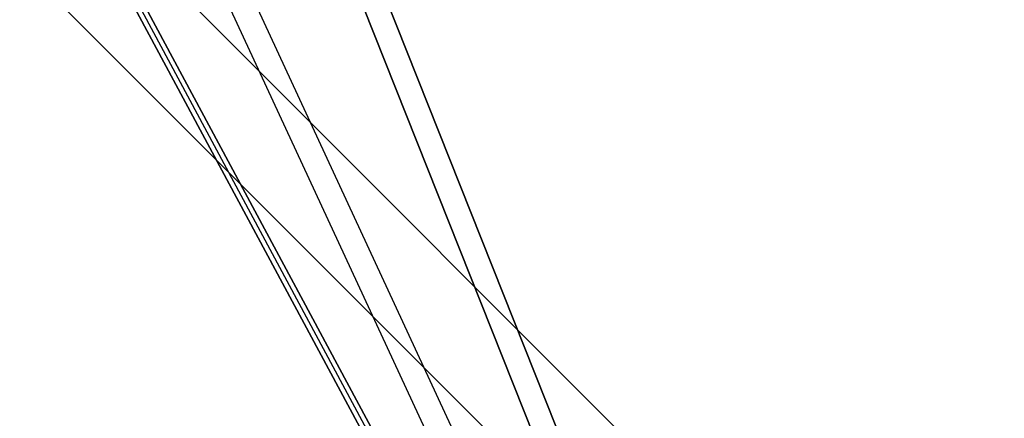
# Model space of a CAD drawing. Header units: millimetres. Extents: x -630 to 192, y -7 to 1615.
# Tile 117 of 249: x -600 to -541, y 1517 to 1541. Entities that reach past the tile are written whole.
import ezdxf

# ---------------------------------------------------------------- set-up
doc = ezdxf.new("R2010")
doc.units = ezdxf.units.MM
doc.header["$MEASUREMENT"] = 0
doc.layers.add('OVIDIO 160x80x72h', color=7, linetype='Continuous')

msp = doc.modelspace()

# ---------------------------------------------------------------- linework, layer by layer
at = {"layer": 'OVIDIO 160x80x72h', "extrusion": (0.202852, -0.108979, 0.973126)}
for points in [[(1126.147, 1420.555), (1126.147, 1259.899)], [(1126.147, 1259.899), (1126.147, 1420.555)], [(1125.851, 1420.555), (1125.851, 1259.899)], [(1125.556, 1420.555), (1125.556, 1259.899)], [(1125.556, 1259.899), (1125.556, 1420.555)]]:
    msp.add_lwpolyline(points, dxfattribs=at)
at = {"layer": 'OVIDIO 160x80x72h', "extrusion": (0.235702, -0.235702, 0.942809)}
for points in [[(698.157, 1711.502), (698.157, 1602.424)], [(697.209, 1602.424), (697.209, 1711.502)], [(694.363, 1602.424), (694.363, 1711.502)], [(695.311, 1711.502), (695.311, 1602.424)], [(673.436, 1655.46), (673.436, 1550.052)], [(667.893, 1641.834), (667.893, 1537.294)]]:
    msp.add_lwpolyline(points, dxfattribs=at)
at = {"layer": 'OVIDIO 160x80x72h', "extrusion": (0.108979, -0.202852, 0.973126)}
for points in [[(207.265, 1811.173), (207.265, 1650.517)], [(207.265, 1650.517), (207.265, 1811.173)], [(207.56, 1811.173), (207.56, 1650.517)], [(207.856, 1650.517), (207.856, 1811.173)], [(207.856, 1811.173), (207.856, 1650.517)], [(210.281, 1737.173), (210.281, 1727.401)], [(210.872, 1727.401), (210.872, 1737.173)]]:
    msp.add_lwpolyline(points, dxfattribs=at)
at = {"layer": 'OVIDIO 160x80x72h', "extrusion": (0.108986, -0.202861, 0.973124)}
for points in [[(209.697, 1737.176), (209.697, 1794.557)], [(209.697, 1794.557), (209.697, 1737.176)], [(209.697, 1737.176), (209.697, 1727.403)]]:
    msp.add_lwpolyline(points, dxfattribs=at)
at = {"layer": 'OVIDIO 160x80x72h', "extrusion": (0.108989, -0.202866, 0.973122)}
for points in [[(208.275, 1737.177), (208.275, 1794.558)], [(208.275, 1794.558), (208.275, 1737.177)], [(208.987, 1737.177), (208.987, 1794.558)], [(207.903, 1737.076), (207.903, 1727.506)], [(206.477, 1727.506), (206.477, 1737.076)]]:
    msp.add_lwpolyline(points, dxfattribs=at)
at = {"layer": 'OVIDIO 160x80x72h', "extrusion": (0.021464, -0.046296, 0.998697)}
for points in [[(117.13, 1609.884), (117.13, 1711.187)], [(115.644, 1610.848), (115.644, 1711.361)]]:
    msp.add_lwpolyline(points, dxfattribs=at)
at = {"layer": 'OVIDIO 160x80x72h', "extrusion": (-0.114881, 0.045678, 0.992329)}
for points in [[(-1246.023, -905.966), (-1246.023, -1014.881)], [(-1245.335, -905.965), (-1245.335, -1014.881)], [(-1244.191, -905.312), (-1244.191, -1012.168)], [(-1244.191, -1012.168), (-1244.191, -905.312)], [(-1243.735, -1012.168), (-1243.735, -905.312)], [(-1243.735, -905.312), (-1243.735, -1012.168)], [(-1229.253, -998.421), (-1229.253, -943.23)], [(-1229.481, -998.204), (-1229.481, -943.8)]]:
    msp.add_lwpolyline(points, dxfattribs=at)
at = {"layer": 'OVIDIO 160x80x72h', "extrusion": (0.881274, 0.265352, 0.39108)}
msp.add_lwpolyline([(1627.921, 645.563), (1672.234, 703.118)], dxfattribs=at)
at = {"layer": 'OVIDIO 160x80x72h', "extrusion": (-0.045678, 0.114881, 0.992329)}
for points in [[(-33.458, -1561.833), (-33.458, -1452.917)], [(-32.77, -1561.833), (-32.77, -1452.918)], [(-34.602, -1559.121), (-34.602, -1452.265)], [(-34.602, -1452.265), (-34.602, -1559.121)], [(-35.058, -1559.121), (-35.058, -1452.265)], [(-35.058, -1452.265), (-35.058, -1559.121)], [(-49.312, -1545.157), (-49.312, -1490.752)], [(-49.54, -1545.373), (-49.54, -1490.183)]]:
    msp.add_lwpolyline(points, dxfattribs=at)
at = {"layer": 'OVIDIO 160x80x72h', "extrusion": (-0.166244, 0.166244, 0.97197)}
for points in [[(-696.26, -1253.257), (-696.26, -1284.921)], [(-696.26, -1284.921), (-696.26, -1253.257)], [(-696.26, -1284.116), (-696.26, -1252.884)], [(-696.26, -1252.884), (-696.26, -1284.116)]]:
    msp.add_lwpolyline(points, dxfattribs=at)
at = {"layer": 'OVIDIO 160x80x72h', "extrusion": (1, 0, 0)}
for points in [[(1535.954, 690.958), (1535.954, 689.522)], [(1524.796, 689.528), (1524.796, 690.964)]]:
    msp.add_lwpolyline(points, dxfattribs=at)
at = {"layer": 'OVIDIO 160x80x72h', "extrusion": (-0.276332, -0.122694, 0.953198)}
msp.add_lwpolyline([(-1630.412, 293.944), (-1630.412, 295.444)], dxfattribs=at)
at = {"layer": 'OVIDIO 160x80x72h', "extrusion": (0.986824, -0.058152, 0.150987)}
msp.add_lwpolyline([(1488.807, 794.289), (1486.702, 799.683)], dxfattribs=at)
at = {"layer": 'OVIDIO 160x80x72h', "extrusion": (4.20721e-05, 1, 8.41772e-05)}
msp.add_lwpolyline([(580.328, 703.668), (581.67, 700.984)], dxfattribs=at)
at = {"layer": 'OVIDIO 160x80x72h', "extrusion": (0.986824, -0.058152, 0.150988)}
msp.add_lwpolyline([(1486.046, 799.427), (1488.151, 794.033)], dxfattribs=at)
at = {"layer": 'OVIDIO 160x80x72h', "extrusion": (-0.044172, 0.985209, 0.165566)}
for points in [[(502.34, 405.988), (511.536, 439.948)], [(503.671, 405.627), (512.868, 439.587)]]:
    msp.add_lwpolyline(points, dxfattribs=at)
at = {"layer": 'OVIDIO 160x80x72h', "extrusion": (0, 1, 0)}
for points in [[(579.355, 699.988), (578.014, 702.672)], [(580.222, 700.422), (580.893, 699.08)]]:
    msp.add_lwpolyline(points, dxfattribs=at)
at = {"layer": 'OVIDIO 160x80x72h'}
for points in [[(-542.372, 1452.635, 681.494), (-581.873, 1551.981, 668.175), (-582.148, 1552.673, 668.082)], [(-582.148, 1552.673, 668.082), (-581.873, 1551.981, 668.175), (-542.372, 1452.635, 681.494)], [(-583.454, 1552.092, 667.629), (-583.179, 1551.401, 667.722), (-543.679, 1452.055, 681.041)], [(-543.679, 1452.055, 681.041), (-583.179, 1551.401, 667.722), (-583.454, 1552.092, 667.629)]]:
    msp.add_polyline3d(points, dxfattribs=at)

doc.saveas('drawing.dxf')
